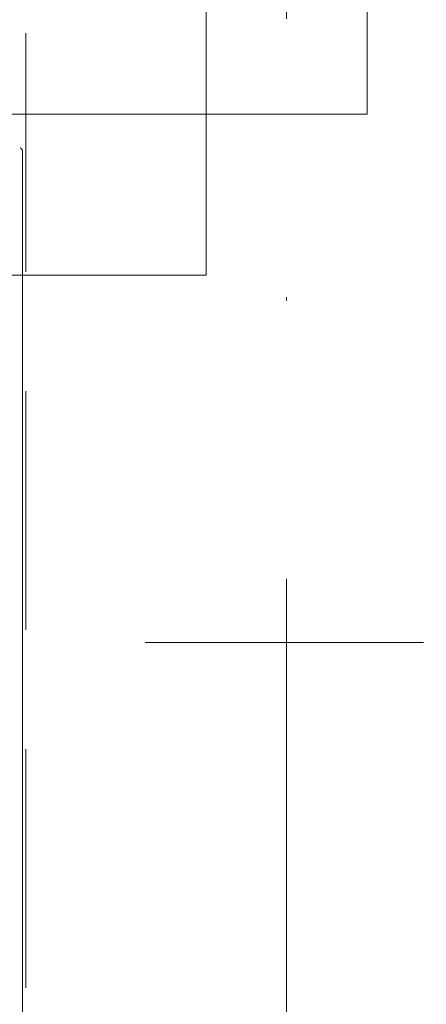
# Model space of a CAD drawing. Header units: inches. Extents: x 67014 to 70164, y -40762 to -35657.
# Tile 33 of 55: x 68719 to 68731, y -39861 to -39830. Entities that reach past the tile are written whole.
import ezdxf

# ---------------------------------------------------------------- set-up
doc = ezdxf.new("R2010")
doc.units = ezdxf.units.IN
doc.header["$MEASUREMENT"] = 0
doc.linetypes.add('DASHDOT', pattern=[1, 0.5, -0.25, 0, -0.25])
doc.linetypes.add('HIDDEN', pattern=[0.375, 0.25, -0.125])
for name, color, linetype, lineweight in [('p--dach', 7, 'Continuous', 20), ('p--drzwi', 251, 'Continuous', 0), ('p--klimatyzator', 30, 'Continuous', 15), ('p--osie konstr', 7, 'DASHDOT', 15), ('p--podciąg', 7, 'Continuous', 0)]:
    doc.layers.add(name, color=color, linetype=linetype, lineweight=lineweight)

# ---------------------------------------------------------------- blocks, each defined once
blk = doc.blocks.new('drzwi-90-100')
for p, q in [((5.05, 87.375), (5.05, 2.525)), ((10.1, 2.525), (10.1, 87.375)), ((5.05, 2.525), (0, 2.525)), ((5.05, -2.525), (5.05, 2.525)), ((5.05, 2.525), (10.1, 2.525)), ((0, -2.525), (5.05, -2.525))]:
    blk.add_line(p, q)
blk.add_arc((10.8, 3.225), 84.153, 359.52334, 90.47666)
blk = doc.blocks.new('A$C66B7A3C4')
at = {"layer": 'p--klimatyzator', "lineweight": 15}
for points, knots in [([(0.073, 86.972), (0.067, 86.971), (0.062, 86.969), (0.056, 86.966), (0.047, 86.961), (0.038, 86.954), (0.03, 86.946), (0.021, 86.937), (0.015, 86.927), (0.009, 86.915), (0.004, 86.903), (0, 86.891), (0.001, 86.878), (0.001, 86.876), (0.001, 86.874), (0.002, 86.872)], [0, 0, 0, 0, 1, 1, 1, 2, 2, 2, 3, 3, 3, 4, 4, 4, 5, 5, 5, 5]), ([(0.003, 86.874), (0.003, 86.176), (0.003, 85.478), (0.003, 84.78), (0.003, 84.041), (0.003, 83.301), (0.003, 82.562), (0.003, 81.869), (0.003, 81.176), (0.003, 80.483), (0.003, 79.836), (0.003, 79.189), (0.003, 78.541), (0.003, 77.94), (0.003, 77.339), (0.003, 76.738), (0.003, 76.183), (0.003, 75.627), (0.003, 75.072), (0.003, 74.563), (0.003, 74.054), (0.003, 73.544), (0.003, 73.177), (0.003, 72.809), (0.003, 72.441), (0.003, 72.101), (0.003, 71.762), (0.003, 71.422), (0.003, 71.111), (0.003, 70.8), (0.003, 70.489), (0.003, 70.206), (0.003, 69.923), (0.003, 69.641), (0.003, 69.386), (0.003, 69.132), (0.003, 68.878), (0.003, 68.642), (0.003, 68.406), (0.003, 68.17), (0.003, 67.91), (0.003, 67.651), (0.003, 67.391), (0.003, 67.019), (0.003, 66.648), (0.003, 66.276), (0.003, 65.858), (0.003, 65.44), (0.003, 65.022), (0.003, 64.558), (0.003, 64.094), (0.003, 63.63), (0.003, 63.12), (0.003, 62.61), (0.003, 62.1), (0.003, 61.544), (0.003, 60.987), (0.003, 60.431), (0.003, 59.829), (0.003, 59.226), (0.003, 58.624), (0.003, 57.975), (0.003, 57.326), (0.003, 56.678), (0.003, 56.043), (0.003, 55.407), (0.003, 54.772), (0.003, 54.098), (0.003, 53.424), (0.003, 52.751), (0.003, 52.038), (0.003, 51.325), (0.003, 50.612), (0.003, 49.861), (0.003, 49.109), (0.003, 48.358), (0.003, 47.568), (0.003, 46.777), (0.003, 45.987), (0.003, 45.158), (0.003, 44.329), (0.003, 43.5)], [0, 0, 0, 0, 1, 1, 1, 2, 2, 2, 3, 3, 3, 4, 4, 4, 5, 5, 5, 6, 6, 6, 7, 7, 7, 8, 8, 8, 9, 9, 9, 10, 10, 10, 11, 11, 11, 12, 12, 12, 13, 13, 13, 14, 14, 14, 15, 15, 15, 16, 16, 16, 17, 17, 17, 18, 18, 18, 19, 19, 19, 20, 20, 20, 21, 21, 21, 22, 22, 22, 23, 23, 23, 24, 24, 24, 25, 25, 25, 26, 26, 26, 27, 27, 27, 27])]:
    blk.add_open_spline(points, degree=3, knots=knots, dxfattribs=at)

msp = doc.modelspace()

# ---------------------------------------------------------------- linework, layer by layer
at = {"layer": 'p--dach', "linetype": 'HIDDEN', "ltscale": 35}
msp.add_line((68302.623, -39849.511), (69582.623, -39849.511), dxfattribs=at)
msp.add_line((68302.623, -39849.511), (69582.623, -39849.511), dxfattribs=at)
at = {"layer": 'p--osie konstr', "linetype": 'DASHDOT', "ltscale": 35}
msp.add_line((68727.073, -40040.511), (68727.073, -39457.311), dxfattribs=at)
at = {"layer": 'p--podciąg', "linetype": 'HIDDEN', "ltscale": 30}
msp.add_line((68718.873, -39927.861), (68718.873, -39827.861), dxfattribs=at)

# ---------------------------------------------------------------- block references
at = {"layer": 'p--drzwi', "xscale": -1, "rotation": 89.99999999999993}
msp.add_blockref('drzwi-90-100', (68727.073, -39827.861), dxfattribs=at)
at = {"layer": 'p--klimatyzator', "color": 2, "linetype": 'Continuous', "lineweight": 60, "xscale": -1}
msp.add_blockref('A$C66B7A3C4', (68718.771, -39920.939), dxfattribs=at)

doc.saveas('drawing.dxf')
